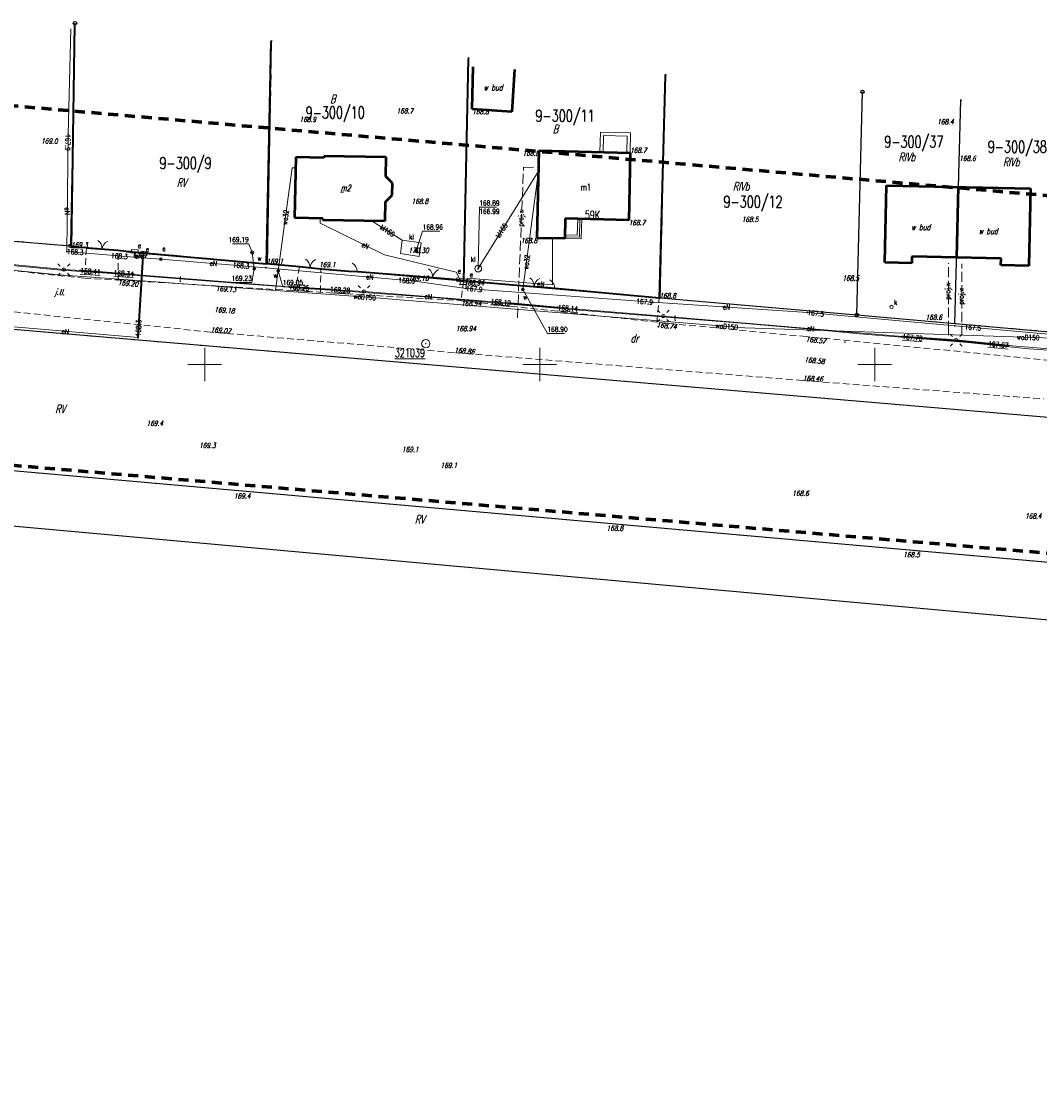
# Model space of a CAD drawing. Header units: metres. Extents: x 6508568 to 6510700, y 5686621 to 5687515.
# Tile 15 of 25: x 6509373 to 6509525, y 5686791 to 5686951. Entities that reach past the tile are written whole.
import ezdxf
from ezdxf.enums import TextEntityAlignment as Align

# ---------------------------------------------------------------- set-up
doc = ezdxf.new("R2010")
doc.units = ezdxf.units.M
for name, pattern in [('1', [0]), ('1_SUEP_A', [0]), ('1_SUKM', [0]), ('1_SUKP', [0]), ('1_SULO', [0]), ('1_SUPP_P', [2, 1.5, -0.5]), ('1_SUTP_A', [0]), ('1_SUWP', [0]), ('2_EGBU_A', [0]), ('4', [2.5, 1.5, -1]), ('BGS', [7.5, 7.5]), ('BLO', [0]), ('GDE', [0]), ('KOS', [2, 1, -1]), ('KOU', [1.5, 1, -0.5]), ('SCH', [0])]:
    doc.linetypes.add(name, pattern=pattern)
doc.layers.get('0').update_dxf_attribs({"color": 250, "linetype": 'CONTINUOUS', "lineweight": 100})
for name, color, linetype, lineweight, true_color in [('Dzialki', 7, 'GDE', 25, 0x000000), ('EADTD_T_0', 214, 'CONTINUOUS', 25, 0x800080), ('EBTPO_L_2', 194, 'BLO', 18, 0x400080), ('EBUOA_T_1', 14, 'CONTINUOUS', 18, 0x800000), ('EBUPP_L_1', 14, '1', 50, 0x800000), ('EGBB_E_T_0', 7, 'CONTINUOUS', 20, 0x000000), ('EGBB_L_0', 34, '2_EGBU_A', 50, 0x804000), ('EKLPK_L_0', 112, '4', 18, 0x00bb5e), ('EKLTK_T_0', 112, 'CONTINUOUS', 18, 0x00b95c), ('KRZYZE2000_L_0', 7, '1', 18, 0x000000), ('Numery_dzialek', 7, 'CONTINUOUS', 18, 0x000000), ('P_SUWP_E_T_0', 5, 'CONTINUOUS', 0, 0x0000ff), ('P_SUWP_L_0', 5, '1_SUPP_P', 18, 0x0000ff), ('Punkty', 7, 'CONTINUOUS', 25, 0x000000), ('SDROK_T_0', 7, 'CONTINUOUS', 18, 0x000000), ('SDRPK_L_1', 7, 'KOU', 18, 0x000000), ('SUE_E_T_1', 1, 'CONTINUOUS', 0, 0xff0000), ('SUE_E_T_3', 1, 'CONTINUOUS', 0, 0xff0000), ('SUE_T_3', 7, 'CONTINUOUS', 18, 0x000000), ('SUE_T_4', 1, 'CONTINUOUS', 18, 0xff0000), ('SUE_T_6', 1, 'CONTINUOUS', 18, 0xff0000), ('SUEP_E_T_0', 1, 'CONTINUOUS', 0, 0xff0000), ('SUEP_L_0', 1, '1_SUEP_A', 18, 0xff0000), ('SUER_T_0', 1, 'CONTINUOUS', 18, 0xff0000), ('SUK_E_T_2', 34, 'CONTINUOUS', 0, 0x803300), ('SUK_E_T_4', 34, 'CONTINUOUS', 0, 0x803300), ('SUK_L_3', 34, '1_SUKM', 18, 0x803300), ('SUK_T_2', 34, 'CONTINUOUS', 18, 0x803300), ('SUK_T_3', 34, 'CONTINUOUS', 18, 0x803300), ('SUKP_E_T_0', 34, 'CONTINUOUS', 0, 0x803300), ('SUKP_L_0', 34, '1_SUKP', 18, 0x803300), ('SUKR_T_0', 34, 'CONTINUOUS', 18, 0x803300), ('SUL_L_1', 7, '1_SULO', 35, 0x000000), ('SUP_T_0', 7, 'CONTINUOUS', 18, 0x000000), ('SUP_T_4', 7, 'CONTINUOUS', 18, 0x000000), ('SUTP_E_T_0', 30, 'CONTINUOUS', 0, 0xff9100), ('SUTP_L_0', 30, '1_SUTP_A', 18, 0xff9100), ('SUW_E_T_2', 5, 'CONTINUOUS', 0, 0x0000ff), ('SUW_T_5', 5, 'CONTINUOUS', 18, 0x0000ff), ('SUWP_E_T_0', 5, 'CONTINUOUS', 0, 0x0000ff), ('SUWP_L_0', 5, '1_SUWP', 18, 0x0000ff), ('SUWR_T_0', 5, 'CONTINUOUS', 18, 0x0000ff), ('SZNPS_T_0', 7, 'CONTINUOUS', 18, 0x000000), ('SZOPO_L_0', 7, 'BGS', 35, 0x000000), ('SZOPO_T_0', 7, 'CONTINUOUS', 18, 0x000000), ('WUKOS_T_0', 234, 'CONTINUOUS', 18, 0x800040), ('WUKOS_T_1', 14, 'CONTINUOUS', 18, 0x800000), ('ZAKRES_L_0', 230, '4', 70, 0xff0080)]:
    doc.layers.add(name, color=color, linetype=linetype, lineweight=lineweight, true_color=true_color)
doc.styles.get("Standard").update_dxf_attribs({"font": 'Simplex.SHX', "width": 0.75})

# ---------------------------------------------------------------- blocks, each defined once
blk = doc.blocks.new('GRO')
at = {"linetype": 'CONTINUOUS'}
blk.add_circle((0, 0), 0.045, dxfattribs=at)
blk = doc.blocks.new('GRT')
at = {"linetype": 'CONTINUOUS'}
blk.add_circle((0, 0), 0.25, dxfattribs=at)
blk = doc.blocks.new('OSP')
at = {"linetype": 'CONTINUOUS'}
for radius in [0.625, 0.045]:
    blk.add_circle((0, 0), radius, dxfattribs=at)
blk = doc.blocks.new('BGBL')
at = {"linetype": 'CONTINUOUS'}
blk.add_arc((-1.5, 0), 1.5, 359.9995, 60, dxfattribs=at)
blk = doc.blocks.new('BGB')
at = {"linetype": 'CONTINUOUS'}
for centre, start, end in [((-1.5, 0), 359.9995, 60), ((1.5, 0), 120, 180.0005)]:
    blk.add_arc(centre, 1.5, start, end, dxfattribs=at)
blk = doc.blocks.new('WSU')
at = {"linetype": 'CONTINUOUS'}
blk.add_circle((0, 0), 0.045, dxfattribs=at)
blk = doc.blocks.new('2_SUEO_W')
at = {"linetype": 'CONTINUOUS'}
for p, q in [((-0.53035, 0.53035), (-0.8839, 0.8839)), ((0.53035, 0.53035), (0.8839, 0.8839)), ((-0.53035, -0.53035), (-0.8839, -0.8839)), ((0.53035, -0.53035), (0.8839, -0.8839))]:
    blk.add_line(p, q, dxfattribs=at)
blk.add_circle((0, 0), 0.025, dxfattribs=at)
blk = doc.blocks.new('2_SUES')
at = {"linetype": 'CONTINUOUS'}
for p, q in [((0.5, 0.25), (-0.5, 0.25)), ((-0.5, 0.25), (-0.5, -0.25)), ((0.5, -0.25), (0.5, 0.25)), ((-0.5, -0.25), (0.5, -0.25))]:
    blk.add_line(p, q, dxfattribs=at)
blk = doc.blocks.new('2_SUEU')
at = {"linetype": 'CONTINUOUS'}
for radius in [0.2, 0.175, 0.15, 0.125, 0.1, 0.075, 0.05, 0.025, 0.00715]:
    blk.add_circle((0, 0), radius, dxfattribs=at)
blk = doc.blocks.new('2_SUPP')
at = {"linetype": 'CONTINUOUS'}
blk.add_circle((0, 0), 0.25, dxfattribs=at)
blk = doc.blocks.new('2_SUPS')
at = {"linetype": 'CONTINUOUS'}
blk.add_circle((0, 0), 0.0625, dxfattribs=at)
blk = doc.blocks.new('2_SUKM')
at = {"linetype": 'CONTINUOUS'}
blk.add_circle((0, 0), 0.5, dxfattribs=at)
blk = doc.blocks.new('2_SUKS')
at = {"linetype": 'CONTINUOUS'}
blk.add_circle((0, 0), 0.25, dxfattribs=at)
blk = doc.blocks.new('2_SUPK')
at = {"linetype": 'CONTINUOUS'}
blk.add_circle((0, 0), 0.25, dxfattribs=at)
blk = doc.blocks.new('2_SUPW')
at = {"linetype": 'CONTINUOUS'}
blk.add_circle((0, 0), 0.25, dxfattribs=at)
blk = doc.blocks.new('2_SUWW')
at = {"linetype": 'CONTINUOUS'}
for radius in [0.2, 0.175, 0.15, 0.125, 0.1, 0.075, 0.05, 0.025, 0.00715]:
    blk.add_circle((0, 0), radius, dxfattribs=at)

msp = doc.modelspace()

# ---------------------------------------------------------------- linework, layer by layer
at = {"layer": 'Dzialki'}
for p, q in [((6509380.64, 5686950.93), (6509379.95, 5686917.7)), ((6509409.36, 5686915.02), (6509409.99, 5686948.27)), ((6509438.67, 5686912.48), (6509439.38, 5686945.74)), ((6509467.99, 5686909.93), (6509468.77, 5686943.22)), ((6509497.31, 5686907.38), (6509498.17, 5686940.69)), ((6509511.98, 5686906.11), (6509512.87, 5686939.43)), ((6509351.57, 5686920.04), (6509379.95, 5686917.7)), ((6509379.95, 5686917.7), (6509409.36, 5686915.02)), ((6509409.36, 5686915.02), (6509438.67, 5686912.48)), ((6509438.67, 5686912.48), (6509467.99, 5686909.93)), ((6509467.99, 5686909.93), (6509497.31, 5686907.38)), ((6509497.31, 5686907.38), (6509511.98, 5686906.11)), ((6510425.58, 5686815.74), (6509364.51, 5686905.8)), ((6509511.98, 5686906.11), (6509526.64, 5686904.83)), ((6509217.67, 5686889.82), (6510077.15, 5686812.01)), ((6510423.26, 5686791.05), (6509362.73, 5686884.9))]:
    msp.add_line(p, q, dxfattribs=at)
at = {"layer": 'EBTPO_L_2', "linetype": '1', "lineweight": 18}
for p, q in [((6509459.05, 5686934.65), (6509458.98, 5686931.69)), ((6509463.55, 5686934.55), (6509459.05, 5686934.65)), ((6509459.53, 5686934.14), (6509459.48, 5686931.68)), ((6509463.04, 5686934.06), (6509459.53, 5686934.14)), ((6509462.98, 5686931.6), (6509463.04, 5686934.06)), ((6509463.48, 5686931.59), (6509463.55, 5686934.55))]:
    msp.add_line(p, q, dxfattribs=at)
at = {"layer": 'EBTPO_L_2', "linetype": 'KOS', "lineweight": 18}
msp.add_line((6509512.6, 5686930.37), (6509512.52, 5686926.49), dxfattribs=at)
at = {"layer": 'EBTPO_L_2', "linetype": 'SCH', "lineweight": 18}
for p, q in [((6509455.6, 5686919.3), (6509455.67, 5686921.73)), ((6509455.93, 5686919.01), (6509455.98, 5686921.72)), ((6509456.2, 5686918.72), (6509456.28, 5686921.72)), ((6509453.74, 5686919.35), (6509455.6, 5686919.3)), ((6509453.73, 5686919.05), (6509455.93, 5686919.01)), ((6509453.73, 5686918.78), (6509456.2, 5686918.72))]:
    msp.add_line(p, q, dxfattribs=at)
at = {"layer": 'EBUPP_L_1', "linetype": '1'}
for p, q in [((6509439.92, 5686938.1), (6509440.07, 5686944.4)), ((6509446.26, 5686943.99), (6509445.84, 5686937.71)), ((6509445.84, 5686937.71), (6509439.92, 5686938.1)), ((6509501.52, 5686915.2), (6509501.78, 5686926.72)), ((6509501.78, 5686926.72), (6509523.26, 5686926.23)), ((6509512.27, 5686915.96), (6509512.52, 5686926.49)), ((6509523.26, 5686926.23), (6509523, 5686914.71)), ((6509505.55, 5686916.12), (6509505.53, 5686915.12)), ((6509518.86, 5686915.81), (6509505.55, 5686916.12)), ((6509505.53, 5686915.12), (6509501.52, 5686915.2)), ((6509518.84, 5686914.81), (6509518.86, 5686915.81)), ((6509523, 5686914.71), (6509518.84, 5686914.81))]:
    msp.add_line(p, q, dxfattribs=at)
at = {"layer": 'EGBB_L_0', "linetype": '2_EGBU_A'}
for p, q in [((6509413.6, 5686930.93), (6509413.41, 5686921.91)), ((6509417.8, 5686930.84), (6509413.6, 5686930.93)), ((6509417.8, 5686931.09), (6509417.8, 5686930.84)), ((6509427.09, 5686930.91), (6509417.8, 5686931.09)), ((6509427.03, 5686928.06), (6509427.09, 5686930.91)), ((6509449.63, 5686918.86), (6509449.91, 5686931.9)), ((6509449.91, 5686931.9), (6509463.48, 5686931.59)), ((6509463.48, 5686931.59), (6509463.28, 5686921.54)), ((6509428.01, 5686927.04), (6509427.03, 5686928.06)), ((6509427.98, 5686925.25), (6509428.01, 5686927.04)), ((6509426.91, 5686921.42), (6509426.96, 5686924.27)), ((6509426.96, 5686924.27), (6509427.98, 5686925.25)), ((6509413.41, 5686921.91), (6509417.61, 5686921.82)), ((6509417.61, 5686921.82), (6509417.6, 5686921.57)), ((6509417.6, 5686921.57), (6509426.91, 5686921.42)), ((6509453.78, 5686921.78), (6509453.73, 5686918.78)), ((6509463.28, 5686921.54), (6509453.78, 5686921.78)), ((6509453.73, 5686918.78), (6509449.63, 5686918.86))]:
    msp.add_line(p, q, dxfattribs=at)
at = {"layer": 'EKLPK_L_0', "linetype": '4'}
for p, q in [((6509379.95, 5686917.7), (6509380.64, 5686950.93)), ((6509409.99, 5686948.27), (6509409.36, 5686915.02)), ((6509439.38, 5686945.74), (6509438.97, 5686926.59)), ((6509467.99, 5686909.93), (6509468.77, 5686943.22)), ((6509438.97, 5686926.59), (6509438.67, 5686912.48)), ((6509351.57, 5686920.04), (6509379.95, 5686917.7)), ((6509379.95, 5686917.7), (6509409.36, 5686915.02)), ((6509438.67, 5686912.48), (6509409.36, 5686915.02)), ((6509438.67, 5686912.48), (6509454.82, 5686911.08)), ((6509467.99, 5686909.93), (6509454.82, 5686911.08)), ((6509497.31, 5686907.38), (6509467.99, 5686909.93)), ((6509526.64, 5686904.83), (6509497.31, 5686907.38)), ((6509364.51, 5686905.8), (6510065.53, 5686846.3)), ((6509362.73, 5686884.9), (6510045.77, 5686824.46))]:
    msp.add_line(p, q, dxfattribs=at)
at = {"layer": 'KRZYZE2000_L_0', "linetype": '1'}
for p, q in [((6509400, 5686897.5), (6509400, 5686902.5)), ((6509450, 5686897.5), (6509450, 5686902.5)), ((6509500, 5686897.5), (6509500, 5686902.5)), ((6509397.5, 5686900), (6509402.5, 5686900)), ((6509447.5, 5686900), (6509452.5, 5686900)), ((6509497.5, 5686900), (6509502.5, 5686900))]:
    msp.add_line(p, q, dxfattribs=at)
at = {"layer": 'P_SUWP_L_0', "linetype": '1_SUPP_P'}
for p, q in [((6509446.68, 5686906.96), (6509447.59, 5686929.46)), ((6509447.59, 5686929.46), (6509449.59, 5686929.39)), ((6509511, 5686905), (6509511, 5686915.11)), ((6509513, 5686904.33), (6509513, 5686915)), ((6509511, 5686904.38), (6509511, 5686905))]:
    msp.add_line(p, q, dxfattribs=at)
at = {"layer": 'SDRPK_L_1', "linetype": 'KOU'}
for p, q in [((6509382.34, 5686917.35), (6509382.07, 5686912.85)), ((6509387.05, 5686916.98), (6509382.34, 5686917.35)), ((6509387.09, 5686912.62), (6509387.05, 5686916.98)), ((6509382.07, 5686912.85), (6509363.63, 5686914.81)), ((6509414.14, 5686914.54), (6509413.52, 5686911)), ((6509417.31, 5686914.21), (6509414.14, 5686914.54)), ((6509417.3, 5686910.77), (6509417.31, 5686914.21)), ((6509382.07, 5686912.85), (6509387.09, 5686912.62)), ((6509387.09, 5686912.62), (6509401.68, 5686911.71)), ((6509401.68, 5686911.71), (6509438.26, 5686909.51)), ((6509438.63, 5686912.46), (6509438.26, 5686909.51)), ((6509447.12, 5686911.72), (6509438.63, 5686912.46)), ((6509451.22, 5686911.45), (6509447.12, 5686911.72)), ((6509452.27, 5686911.34), (6509451.22, 5686911.45)), ((6509467.85, 5686909.87), (6509452.27, 5686911.34)), ((6509467.48, 5686906.3), (6509467.85, 5686909.87)), ((6509400.85, 5686904.83), (6509363.27, 5686908.68)), ((6509438.26, 5686909.51), (6509467.48, 5686906.3)), ((6509489.75, 5686904.15), (6509467.48, 5686906.3)), ((6509437.22, 5686901.77), (6509400.85, 5686904.83)), ((6509526.21, 5686900.61), (6509489.75, 5686904.15)), ((6509489.25, 5686897.6), (6509437.22, 5686901.77)), ((6509489.25, 5686897.6), (6509525.21, 5686894.85))]:
    msp.add_line(p, q, dxfattribs=at)
at = {"layer": 'SUEP_L_0', "linetype": '1_SUEP_A'}
for p, q in [((6509379.61, 5686934.36), (6509380.02, 5686950.06)), ((6509379.44, 5686916.83), (6509379.61, 5686934.36)), ((6509417.25, 5686921.83), (6509417.23, 5686921.07)), ((6509417.23, 5686921.07), (6509426.82, 5686916.34)), ((6509451.89, 5686911.86), (6509451.93, 5686918.82)), ((6509356.34, 5686916.41), (6509378.98, 5686914.15)), ((6509379.44, 5686916.83), (6509389.48, 5686916.01)), ((6509389.48, 5686916.01), (6509389.54, 5686916.87)), ((6509389.54, 5686916.87), (6509389.67, 5686916.74)), ((6509389.67, 5686916.74), (6509389.61, 5686916.2)), ((6509389.61, 5686916.2), (6509390.79, 5686916.11)), ((6509390.07, 5686904), (6509390.79, 5686916.11)), ((6509390.86, 5686916.32), (6509390.79, 5686916.11)), ((6509390.87, 5686916.49), (6509390.86, 5686916.32)), ((6509426.82, 5686916.34), (6509437.54, 5686913.75)), ((6509393.46, 5686915.71), (6509389.48, 5686916.01)), ((6509409.12, 5686914.44), (6509393.46, 5686915.71)), ((6509378.98, 5686914.15), (6509381.44, 5686914)), ((6509381.44, 5686914), (6509389.42, 5686913.44)), ((6509389.42, 5686913.44), (6509412.6, 5686911.6)), ((6509431.37, 5686912.42), (6509409.12, 5686914.44)), ((6509437.54, 5686913.75), (6509438.12, 5686912.63)), ((6509439.09, 5686912.45), (6509439.17, 5686912.87)), ((6509439.17, 5686912.87), (6509451.89, 5686911.86)), ((6509412.6, 5686911.6), (6509418.7, 5686911.2)), ((6509439.01, 5686911.35), (6509431.37, 5686912.42)), ((6509438.13, 5686911.94), (6509438.12, 5686912.63)), ((6509439.06, 5686911.94), (6509438.13, 5686911.94)), ((6509439.09, 5686912.45), (6509439.01, 5686911.35)), ((6509466.89, 5686909.29), (6509439.01, 5686911.35)), ((6509439.09, 5686912.45), (6509439.06, 5686911.94)), ((6509418.7, 5686911.2), (6509423.77, 5686910.88)), ((6509423.77, 5686910.88), (6509445.7, 5686909.15)), ((6509445.7, 5686909.15), (6509452.7, 5686908.52)), ((6509452.7, 5686908.52), (6509468.45, 5686907.22)), ((6509489.96, 5686907.75), (6509466.89, 5686909.29)), ((6509468.45, 5686907.22), (6509504.13, 5686904.16)), ((6509511.95, 5686905.76), (6509489.96, 5686907.75)), ((6509363.86, 5686906.25), (6509390.07, 5686904)), ((6509534.62, 5686903.72), (6509511.95, 5686905.76)), ((6509504.13, 5686904.16), (6509512.15, 5686903.62)), ((6509512.15, 5686903.62), (6509519.96, 5686902.82)), ((6509519.96, 5686902.82), (6509525.99, 5686902.32))]:
    msp.add_line(p, q, dxfattribs=at)
at = {"layer": 'SUK_L_3', "linetype": '1_SUKM'}
for p, q in [((6509429.49, 5686918.52), (6509429.22, 5686916.55)), ((6509429.49, 5686918.52), (6509432.3, 5686918.13)), ((6509432.01, 5686916.13), (6509432.3, 5686918.13)), ((6509429.22, 5686916.55), (6509432.01, 5686916.13))]:
    msp.add_line(p, q, dxfattribs=at)
at = {"layer": 'SUKP_L_0', "linetype": '1_SUKP'}
for p, q in [((6509440.83, 5686914.3), (6509449.84, 5686928.86)), ((6509429.49, 5686918.52), (6509424.91, 5686921.45))]:
    msp.add_line(p, q, dxfattribs=at)
at = {"layer": 'SUKR_T_0', "linetype": 'CONTINUOUS', "lineweight": 0}
for p, q in [((6509440.83, 5686914.3), (6509440.99, 5686923.46)), ((6509440.99, 5686923.46), (6509443.57, 5686923.46)), ((6509431.57, 5686916.93), (6509432.52, 5686919.87)), ((6509432.52, 5686919.87), (6509435.07, 5686919.87))]:
    msp.add_line(p, q, dxfattribs=at)
at = {"layer": 'SUL_L_1', "linetype": '1_SULO'}
for p, q in [((6509390.07, 5686904), (6509390.79, 5686916.11)), ((6509381.44, 5686914), (6509389.42, 5686913.44)), ((6509412.6, 5686911.6), (6509418.7, 5686911.2)), ((6509445.7, 5686909.15), (6509452.7, 5686908.52)), ((6509504.13, 5686904.16), (6509512.15, 5686903.62)), ((6509512.15, 5686903.62), (6509519.96, 5686902.82))]:
    msp.add_line(p, q, dxfattribs=at)
at = {"layer": 'SUTP_L_0', "linetype": '1_SUTP_A'}
for p, q in [((6509366.3, 5686915.23), (6509378.57, 5686914.07)), ((6509378.57, 5686914.07), (6509385.44, 5686913.61)), ((6509385.44, 5686913.61), (6509405.88, 5686912.04)), ((6509405.88, 5686912.04), (6509434.16, 5686909.99)), ((6509434.16, 5686909.99), (6509456.57, 5686908.07)), ((6509456.57, 5686908.07), (6509480.64, 5686906.09)), ((6509480.64, 5686906.09), (6509491, 5686905.23)), ((6509491, 5686905.23), (6509497.74, 5686904.56)), ((6509497.74, 5686904.56), (6509513.89, 5686903.27)), ((6509513.89, 5686903.27), (6509522.96, 5686902.34)), ((6509522.96, 5686902.34), (6509536.12, 5686901.47))]:
    msp.add_line(p, q, dxfattribs=at)
at = {"layer": 'SUWP_L_0', "linetype": '1_SUWP'}
for p, q in [((6509410.95, 5686913.96), (6509413.06, 5686929.34)), ((6509413.06, 5686929.34), (6509413.57, 5686929.33)), ((6509447.48, 5686911.16), (6509449.84, 5686928.86)), ((6509378.29, 5686913.39), (6509326.01, 5686918.46)), ((6509407.09, 5686916.68), (6509407.4, 5686914.29)), ((6509410.59, 5686911.03), (6509378.29, 5686913.39)), ((6509410.59, 5686911.03), (6509410.95, 5686913.96)), ((6509424.87, 5686909.99), (6509410.59, 5686911.03)), ((6509480.62, 5686905.45), (6509424.87, 5686909.99)), ((6509536.84, 5686903.56), (6509480.62, 5686905.45))]:
    msp.add_line(p, q, dxfattribs=at)
at = {"layer": 'SUWR_T_0', "linetype": 'CONTINUOUS', "lineweight": 0}
for p, q in [((6509404.16, 5686918), (6509406.58, 5686918)), ((6509407.09, 5686916.68), (6509406.58, 5686918)), ((6509407.4, 5686914.29), (6509407.03, 5686912.22)), ((6509410.95, 5686913.96), (6509411.66, 5686911.59)), ((6509404.45, 5686912.22), (6509407.03, 5686912.22)), ((6509411.66, 5686911.59), (6509414.23, 5686911.59)), ((6509447.48, 5686911.16), (6509451.14, 5686904.62)), ((6509451.14, 5686904.62), (6509453.72, 5686904.62))]:
    msp.add_line(p, q, dxfattribs=at)
at = {"layer": 'SZOPO_L_0', "linetype": 'BGS'}
for p, q in [((6509380.59, 5686950.8), (6509380.05, 5686917.46)), ((6509409.22, 5686915), (6509409.9, 5686948.23)), ((6509439.33, 5686945.6), (6509438.63, 5686912.46)), ((6509467.87, 5686909.89), (6509468.79, 5686943.13)), ((6509382.3, 5686917.39), (6509380.05, 5686917.46)), ((6509387.05, 5686916.98), (6509382.34, 5686917.35)), ((6509388.3, 5686916.83), (6509387.05, 5686916.98)), ((6509388.35, 5686916.85), (6509409.22, 5686915)), ((6509414.14, 5686914.54), (6509409.22, 5686915)), ((6509417.31, 5686914.21), (6509414.14, 5686914.54)), ((6509421.53, 5686913.88), (6509417.31, 5686914.21)), ((6509422.78, 5686913.8), (6509421.53, 5686913.88)), ((6509430.4, 5686913.2), (6509422.78, 5686913.8)), ((6509437.68, 5686912.62), (6509430.4, 5686913.2)), ((6509438.63, 5686912.46), (6509437.68, 5686912.62)), ((6509447.12, 5686911.72), (6509438.63, 5686912.46)), ((6509451.22, 5686911.45), (6509447.12, 5686911.72)), ((6509452.27, 5686911.34), (6509451.22, 5686911.45)), ((6509467.87, 5686909.89), (6509452.27, 5686911.34))]:
    msp.add_line(p, q, dxfattribs=at)
at = {"layer": 'ZAKRES_L_0', "linetype": '4'}
for p, q in [((6509353.23, 5686940.17), (6509645.64, 5686914.78)), ((6510423.87, 5686795.61), (6509362.8, 5686885.67))]:
    msp.add_line(p, q, dxfattribs=at)

# ---------------------------------------------------------------- block references
at = {"layer": 'Punkty'}
for name, p in [('GRT', (6509380.64, 5686950.93)), ('GRO', (6509409.99, 5686948.27)), ('GRO', (6509439.38, 5686945.74)), ('GRO', (6509468.77, 5686943.22)), ('GRT', (6509498.17, 5686940.69)), ('GRO', (6509512.87, 5686939.43)), ('GRT', (6509379.95, 5686917.7)), ('GRO', (6509409.36, 5686915.02)), ('GRO', (6509438.67, 5686912.48)), ('GRO', (6509467.99, 5686909.93)), ('GRT', (6509497.31, 5686907.38)), ('GRO', (6509511.98, 5686906.11))]:
    msp.add_blockref(name, p, dxfattribs=at)
at = {"layer": 'SUE_T_3'}
for name, p in [('2_SUEO_W', (6509378.98, 5686914.15)), ('2_SUPP', (6509378.98, 5686914.15)), ('2_SUEO_W', (6509423.77, 5686910.88)), ('2_SUPP', (6509423.77, 5686910.88)), ('2_SUEO_W', (6509468.45, 5686907.22)), ('2_SUPP', (6509468.45, 5686907.22)), ('2_SUEO_W', (6509512.15, 5686903.62)), ('2_SUPP', (6509512.15, 5686903.62))]:
    msp.add_blockref(name, p, dxfattribs=at)
at = {"layer": 'SUE_T_4'}
for p, rotation in [((6509389.54, 5686916.87), 355.2609821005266), ((6509390.87, 5686916.49), 355.3890007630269), ((6509438.12, 5686912.63), 354.88926484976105), ((6509439.09, 5686912.45), 354.22417688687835)]:
    msp.add_blockref('2_SUES', p, dxfattribs=dict(at, rotation=rotation))
at = {"layer": 'SUE_T_6'}
msp.add_blockref('2_SUEU', (6509393.46, 5686915.71), dxfattribs=at)
at = {"layer": 'SUER_T_0'}
for p in [(6509379.61, 5686934.36), (6509379.44, 5686916.83), (6509389.48, 5686916.01), (6509393.46, 5686915.71), (6509409.12, 5686914.44), (6509381.44, 5686914), (6509389.42, 5686913.44), (6509412.6, 5686911.6), (6509431.37, 5686912.42), (6509438.13, 5686911.94), (6509439.01, 5686911.35), (6509439.06, 5686911.94), (6509418.7, 5686911.2), (6509445.7, 5686909.15), (6509452.7, 5686908.52), (6509466.89, 5686909.29), (6509489.96, 5686907.75), (6509511.95, 5686905.76), (6509390.07, 5686904), (6509504.13, 5686904.16), (6509519.96, 5686902.82)]:
    msp.add_blockref('2_SUPS', p, dxfattribs=at)
at = {"layer": 'SUK_T_2'}
msp.add_blockref('2_SUKM', (6509440.83, 5686914.3), dxfattribs=at)
at = {"layer": 'SUK_T_3'}
msp.add_blockref('2_SUKS', (6509502.51, 5686908.58), dxfattribs=at)
at = {"layer": 'SUKR_T_0'}
for p in [(6509431.57, 5686916.93), (6509440.83, 5686914.3)]:
    msp.add_blockref('2_SUPS', p, dxfattribs=at)
at = {"layer": 'SUP_T_0'}
msp.add_blockref('2_SUPK', (6509407.09, 5686916.68), dxfattribs=at)
at = {"layer": 'SUP_T_4'}
msp.add_blockref('2_SUPW', (6509431.57, 5686916.93), dxfattribs=at)
at = {"layer": 'SUW_T_5'}
for p in [(6509407.4, 5686914.29), (6509410.95, 5686913.96), (6509447.48, 5686911.16)]:
    msp.add_blockref('2_SUWW', p, dxfattribs=at)
at = {"layer": 'SUWR_T_0'}
for p in [(6509407.09, 5686916.68), (6509407.4, 5686914.29), (6509410.95, 5686913.96), (6509447.48, 5686911.16)]:
    msp.add_blockref('2_SUPS', p, dxfattribs=at)
at = {"layer": 'SZNPS_T_0', "rotation": 2.395938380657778}
msp.add_blockref('OSP', (6509432.99, 5686903.1), dxfattribs=at)
at = {"layer": 'SZOPO_T_0'}
for p, rotation in [((6509384.69, 5686917.16), 716.0000053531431), ((6509415.72, 5686914.38), 716.9999996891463), ((6509434.04, 5686912.91), 716.0000053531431), ((6509449.17, 5686911.58), 716.0000053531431)]:
    msp.add_blockref('BGB', p, dxfattribs=dict(at, rotation=rotation))
for p in [(6509422.78, 5686913.8), (6509452.27, 5686911.34)]:
    msp.add_blockref('BGBL', p, dxfattribs=at)
at = {"layer": 'WUKOS_T_0'}
for p in [(6509387.09, 5686912.62), (6509467.68, 5686905.64), (6509495.56, 5686903.31)]:
    msp.add_blockref('WSU', p, dxfattribs=at)

# ---------------------------------------------------------------- texts
at = {"layer": 'EADTD_T_0', "width": 0.7}
msp.add_text('59K', height=1.25, rotation=358.55, dxfattribs=at).set_placement((6509457.86, 5686921.68), align=Align.CENTER)
at = {"layer": 'EBUOA_T_1', "oblique": 15, "width": 0.7}
for s, p in [('w bud', (6509443.05, 5686941.32)), ('m2', (6509421.04, 5686926.33)), ('w bud', (6509506.88, 5686920.47)), ('w bud', (6509516.94, 5686919.88))]:
    msp.add_text(s, height=0.9, dxfattribs=at).set_placement(p, align=Align.MIDDLE)
at = {"layer": 'EGBB_E_T_0', "width": 0.7}
for s, p in [('_', (6509420.49, 5686926.26)), ('m1', (6509456.89, 5686926.46))]:
    msp.add_text(s, height=1, dxfattribs=at).set_placement(p, align=Align.MIDDLE)
at = {"layer": 'EKLTK_T_0', "oblique": 15, "width": 0.7}
for s, p in [('B', (6509419.12, 5686939.62)), ('B', (6509452.34, 5686935.13)), ('RIVb', (6509504.8, 5686930.95)), ('RIVb', (6509520.39, 5686930.19)), ('RV', (6509396.56, 5686927.14)), ('dr', (6509464.15, 5686903.91)), ('RV', (6509378.43, 5686893.33)), ('RV', (6509432.1, 5686876.89))]:
    msp.add_text(s, height=1.25, dxfattribs=at).set_placement(p, align=Align.MIDDLE)
msp.add_text('RIVb', height=1.25, dxfattribs=at).set_placement((6509478.83, 5686927.21), align=Align.TOP_LEFT)
at = {"layer": 'Numery_dzialek', "width": 0.7}
for s, p in [('9-300/10', (6509415.07, 5686938.47)), ('9-300/11', (6509449.37, 5686937.99)), ('9-300/37', (6509501.43, 5686934.1)), ('9-300/38', (6509516.88, 5686933.35)), ('9-300/9', (6509393.26, 5686930.92)), ('9-300/12', (6509477.43, 5686925.15))]:
    msp.add_text(s, height=1.75, dxfattribs=at).set_placement(p, align=Align.TOP_LEFT)
at = {"layer": 'P_SUWP_E_T_0', "lineweight": 9, "width": 0.7}
for rotation, p in [(87.6851, (6509447.29, 5686921.86)), (90.0248, (6509511, 5686910.97)), (90, (6509513, 5686910.2))]:
    msp.add_text('proj.w', height=0.75, rotation=rotation, dxfattribs=at).set_placement(p, align=Align.MIDDLE)
at = {"layer": 'SDROK_T_0', "oblique": 15, "width": 0.7}
msp.add_text('j.tl.', height=0.9, rotation=355.4, dxfattribs=at).set_placement((6509378.37, 5686910.69), align=Align.MIDDLE)
at = {"layer": 'SUE_E_T_1', "lineweight": 9, "width": 0.7}
for p in [(6509390.01, 5686917.37), (6509391.2, 5686916.82), (6509437.76, 5686913.56), (6509439.56, 5686913.02)]:
    msp.add_text('e', height=0.75, dxfattribs=at).set_placement(p)
at = {"layer": 'SUE_E_T_3', "lineweight": 9, "width": 0.7}
msp.add_text('e', height=0.75, dxfattribs=at).set_placement((6509393.68, 5686916.91))
at = {"layer": 'SUEP_E_T_0', "lineweight": 9, "width": 0.7}
for rotation, p in [(269.4444, (6509379.5, 5686922.88)), (333.7465, (6509423.99, 5686917.74)), (357.925, (6509390.14, 5686916.17)), (80.036, (6509390.87, 5686916.42)), (355.3636, (6509401.3, 5686915.07)), (354.8125, (6509424.64, 5686913.03)), (355.4601, (6509450.17, 5686912)), (355.723, (6509433.37, 5686910.12)), (356.181, (6509477.88, 5686908.56)), (354.644, (6509379.2, 5686904.91)), (352.9213, (6509490.42, 5686905.34))]:
    msp.add_text('eN', height=0.75, rotation=rotation, dxfattribs=at).set_placement(p, align=Align.MIDDLE)
at = {"layer": 'SUER_T_0', "lineweight": 9, "width": 0.7}
for s, rotation, p in [('167.9', 268.2744, (6509379.61, 5686934.36)), ('168.3', 357.8603, (6509379.44, 5686916.83)), ('%%U168.41', 355.7159, (6509381.44, 5686914)), ('%%U168.25', 356.0792, (6509412.6, 5686911.6)), ('%%U168.28', 356.607, (6509418.7, 5686911.2)), ('167.9', 355.7758, (6509439.01, 5686911.35)), ('%%U168.14', 354.8581, (6509452.7, 5686908.52)), ('167.5', 354.2812, (6509489.96, 5686907.75)), ('168.3', 88.322, (6509390.09, 5686904.18)), ('167.5', 354.858, (6509513.42, 5686905.63)), ('%%U167.78', 354.7773, (6509504.13, 5686904.16))]:
    msp.add_text(s, height=0.75, rotation=rotation, dxfattribs=at).set_placement(p, align=Align.MIDDLE_LEFT)
for s, rotation, p in [('168.3', 356.103, (6509388.5, 5686916.09)), ('168.3', 355.3636, (6509406.66, 5686914.64)), ('%%U168.34', 355.3578, (6509389.42, 5686913.44)), ('168.0', 356.7261, (6509431.37, 5686912.42)), ('%%U168.19', 354.4987, (6509445.7, 5686909.15)), ('167.9', 357.2134, (6509466.89, 5686909.29)), ('%%U167.67', 354.9002, (6509519.96, 5686902.82))]:
    msp.add_text(s, height=0.75, rotation=rotation, dxfattribs=at).set_placement(p, align=Align.MIDDLE_RIGHT)
at = {"layer": 'SUK_E_T_2', "lineweight": 9, "width": 0.7}
for p in [(6509430.53, 5686918.63), (6509439.72, 5686915.3)]:
    msp.add_text('kl', height=0.75, dxfattribs=at).set_placement(p)
at = {"layer": 'SUK_E_T_4', "lineweight": 9, "width": 0.7}
msp.add_text('k', height=0.75, dxfattribs=at).set_placement((6509502.87, 5686908.91))
at = {"layer": 'SUKP_E_T_0', "lineweight": 9, "width": 0.7}
for rotation, p in [(58.2327, (6509444.34, 5686919.97)), (327.3702, (6509427.27, 5686919.94))]:
    msp.add_text('kl160', height=0.75, rotation=rotation, dxfattribs=at).set_placement(p, align=Align.MIDDLE)
at = {"layer": 'SUKR_T_0', "lineweight": 9, "width": 0.7}
for s, p in [('168.89', (6509440.99, 5686924.46)), ('166.99', (6509440.99, 5686923.21))]:
    msp.add_text(s, height=0.75, dxfattribs=at).set_placement(p, align=Align.TOP_LEFT)
msp.add_text('168.96', height=0.75, dxfattribs=at).set_placement((6509432.52, 5686920.12))
at = {"layer": 'SUTP_E_T_0', "lineweight": 9, "width": 0.7}
for rotation, p in [(355.6023, (6509396.38, 5686912.77)), (355.2784, (6509470.23, 5686906.95))]:
    msp.add_text('t', height=0.75, rotation=rotation, dxfattribs=at).set_placement(p, align=Align.MIDDLE)
at = {"layer": 'SUW_E_T_2', "lineweight": 9, "width": 0.7}
msp.add_text('w', height=0.75, dxfattribs=at).set_placement((6509407.88, 5686915.44))
msp.add_text('w', height=0.75, dxfattribs=at).set_placement((6509410.86, 5686913.66), align=Align.TOP_RIGHT)
msp.add_text('w', height=0.75, dxfattribs=at).set_placement((6509447.84, 5686910.42), align=Align.TOP_CENTER)
at = {"layer": 'SUWP_E_T_0', "lineweight": 9, "width": 0.7}
for s, rotation, p in [('wo32', 82.1883, (6509412.04, 5686921.94)), ('wo32', 82.3895, (6509448.03, 5686915.26)), ('woD150', 355.8195, (6509423.87, 5686910.06)), ('woD150', 355.2885, (6509477.92, 5686905.67)), ('woD150', 358.0706, (6509522.91, 5686904.03))]:
    msp.add_text(s, height=0.75, rotation=rotation, dxfattribs=at).set_placement(p, align=Align.MIDDLE)
at = {"layer": 'SUWR_T_0', "lineweight": 9, "width": 0.7}
for s, p in [('169.19', (6509406.58, 5686918.25)), ('169.23', (6509407.03, 5686912.47))]:
    msp.add_text(s, height=0.75, dxfattribs=at).set_placement(p, align=Align.RIGHT)
msp.add_text('169.05', height=0.75, dxfattribs=at).set_placement((6509411.66, 5686911.84))
msp.add_text('168.90', height=0.75, dxfattribs=at).set_placement((6509451.14, 5686905.62), align=Align.TOP_LEFT)
at = {"layer": 'SZNPS_T_0', "width": 0.7}
msp.add_text('%%U321039', height=1.25, dxfattribs=at).set_placement((6509428.38, 5686902.35), align=Align.TOP_LEFT)
at = {"layer": 'WUKOS_T_1', "oblique": 15, "width": 0.7}
for s, p in [('168.9', (6509416.62, 5686936.18)), ('168.5', (6509497.66, 5686912.5))]:
    msp.add_text(s, height=0.75, dxfattribs=at).set_placement(p, align=Align.RIGHT)
for s, p in [('168.7', (6509428.63, 5686937.46)), ('168.7', (6509463.48, 5686931.59)), ('168.6', (6509512.6, 5686930.37)), ('168.8', (6509430.88, 5686923.96)), ('169.3', (6509380.05, 5686917.46)), ('169.1', (6509409.22, 5686915)), ('168.8', (6509467.87, 5686909.89))]:
    msp.add_text(s, height=0.75, dxfattribs=at).set_placement(p)
for s, p in [('168.8', (6509439.92, 5686938.1)), ('168.4', (6509509.31, 5686936.58)), ('168.7', (6509463.28, 5686921.54)), ('168.5', (6509480.15, 5686922.02)), ('170.30', (6509430.4, 5686917.38)), ('169.16', (6509430.38, 5686913.23)), ('168.94', (6509438.67, 5686912.55)), ('168.94', (6509438.26, 5686909.51)), ('168.6', (6509507.58, 5686907.42)), ('169.4', (6509391.31, 5686891.59)), ('169.4', (6509391.31, 5686891.59)), ('169.3', (6509399.16, 5686888.28)), ('169.1', (6509429.43, 5686887.68)), ('169.1', (6509435.19, 5686885.3)), ('168.6', (6509487.69, 5686881.14)), ('169.4', (6509404.34, 5686880.76)), ('168.4', (6509522.43, 5686877.74)), ('168.8', (6509459.98, 5686875.93)), ('168.5', (6509504.25, 5686871.98))]:
    msp.add_text(s, height=0.75, dxfattribs=at).set_placement(p, align=Align.TOP_LEFT)
for s, p in [('169.0', (6509378.05, 5686933.7)), ('168.8', (6509449.91, 5686931.89)), ('168.8', (6509449.63, 5686918.86)), ('169.1', (6509419.53, 5686915.26))]:
    msp.add_text(s, height=0.75, dxfattribs=at).set_placement(p, align=Align.TOP_RIGHT)
for s, rotation, p in [('169.20', 354.7487, (6509387.09, 5686912.62)), ('169.13', 356.6033, (6509401.68, 5686911.71)), ('168.74', 354.1573, (6509467.48, 5686906.3)), ('168.57', 354.2964, (6509489.75, 5686904.15))]:
    msp.add_text(s, height=0.75, rotation=rotation, dxfattribs=at).set_placement(p, align=Align.TOP_LEFT)
for s, rotation, p in [('169.18', 356.2306, (6509401.43, 5686908.18)), ('168.58', 354.2934, (6509489.5, 5686900.73))]:
    msp.add_text(s, height=0.75, rotation=rotation, dxfattribs=at).set_placement(p, align=Align.MIDDLE_LEFT)
for s, rotation, p in [('169.07', 355.0674, (6509400.85, 5686904.83)), ('168.86', 355.0711, (6509437.22, 5686901.77)), ('168.46', 356.9963, (6509489.25, 5686897.6))]:
    msp.add_text(s, height=0.75, rotation=rotation, dxfattribs=at).set_placement(p)
msp.add_text('168.94', height=0.75, dxfattribs=at).set_placement((6509437.47, 5686905.36), align=Align.MIDDLE_LEFT)

doc.saveas('drawing.dxf')
